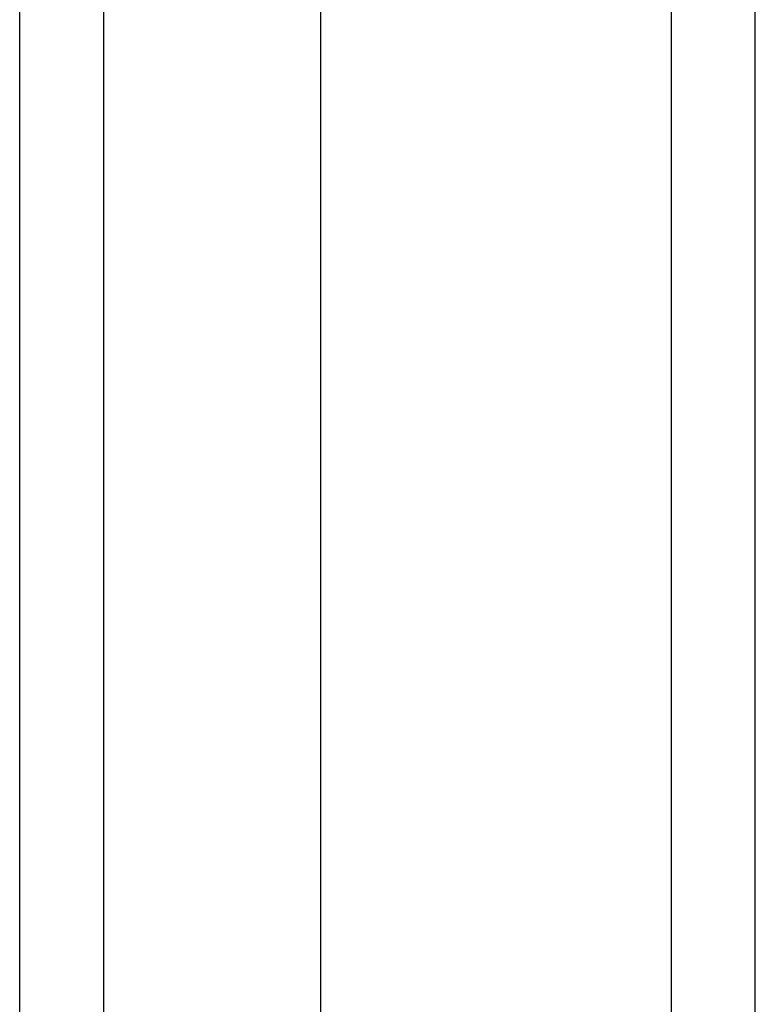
# Model space of a CAD drawing. Header units: inches. Extents: x 15 to 190, y 16 to 108.
# Tile 44 of 90: x 109.736 to 110.602, y 62.704 to 63.863. Entities that reach past the tile are written whole.
import ezdxf

# ---------------------------------------------------------------- set-up
doc = ezdxf.new("R2010")
doc.units = ezdxf.units.IN
doc.header["$MEASUREMENT"] = 0
doc.layers.add('Visible Edges(ANSI)', color=7, linetype='Continuous', lineweight=25)
doc.layers.add('Visible Tangent Edges(ANSI)', color=7, linetype='Continuous', lineweight=25)

msp = doc.modelspace()

# ---------------------------------------------------------------- linework, layer by layer
at = {"layer": 'Visible Edges(ANSI)'}
for p, q in [((110.6019, 45.3387), (110.6019, 81.1407)), ((110.0901, 80.531), (110.0901, 45.9483)), ((109.7358, 46.1368), (109.7358, 80.3425))]:
    msp.add_line(p, q, dxfattribs=at)
at = {"layer": 'Visible Tangent Edges(ANSI)'}
for p, q in [((110.5029, 81.1407), (110.5029, 45.3387)), ((109.8348, 46.0068), (109.8348, 80.4725))]:
    msp.add_line(p, q, dxfattribs=at)

doc.saveas('drawing.dxf')
